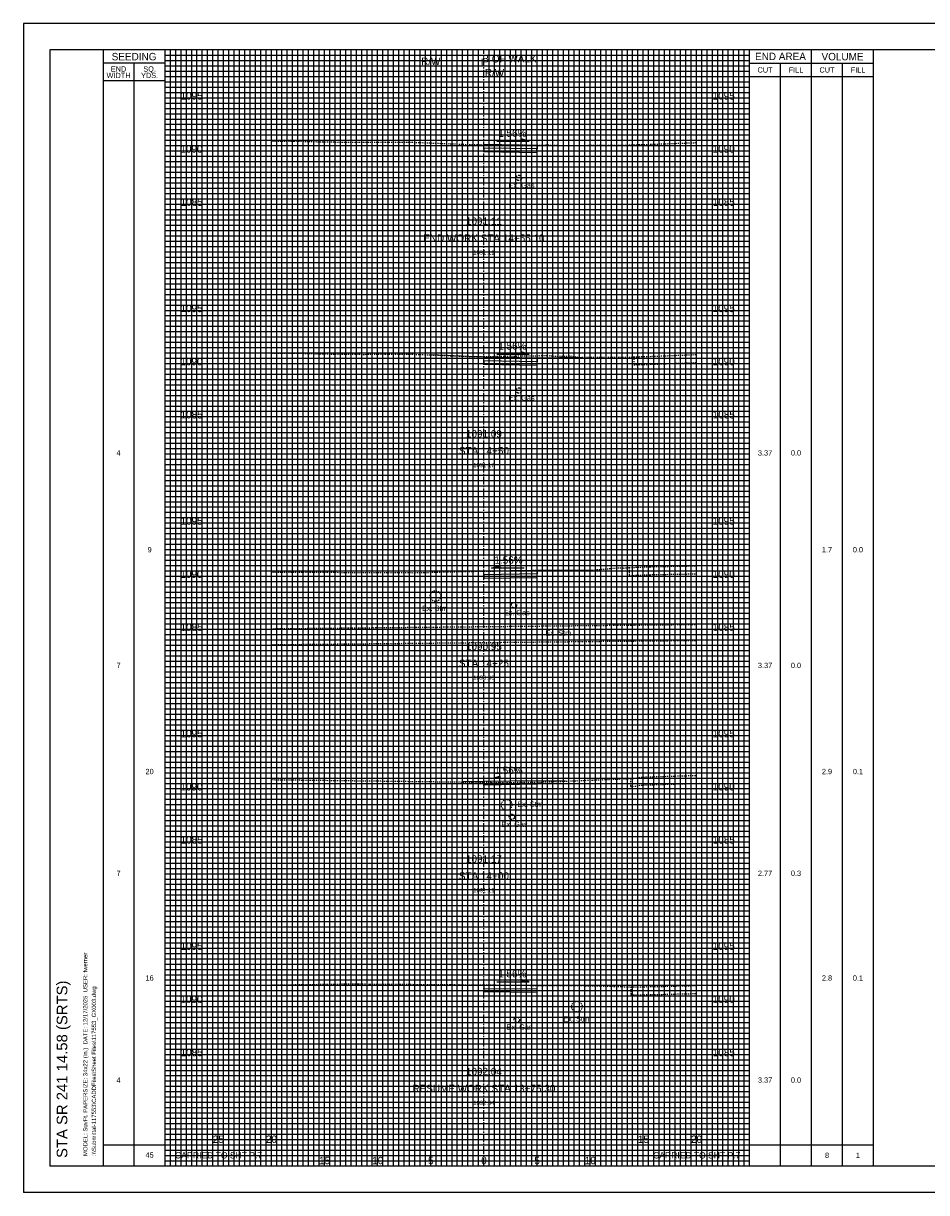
# Model space of a CAD drawing. Header units: feet. Extents: x 702 to 872, y 140 to 250.
# Tile 1 of 3: x 702 to 787, y 140 to 250. Entities that reach past the tile are written whole.
import ezdxf
from ezdxf.enums import TextEntityAlignment as Align

# ---------------------------------------------------------------- set-up
doc = ezdxf.new("R2010")
doc.units = ezdxf.units.FT
doc.header["$MEASUREMENT"] = 0
for name, pattern in [('CENTER2', [1.125, 0.75, -0.125, 0.125, -0.125]), ('DASHED', [0.75, 0.5, -0.25]), ('DASHED2', [0.375, 0.25, -0.125]), ('DGN Style 4', [0.027369, 0.013684, -0.006842, 0, -0.006842]), ('gasex', [0]), ('OhDOT_USTN2', [0.11, 0.069, -0.041]), ('OhDOT_USTN5', [0.11, 0.055, -0.055])]:
    doc.linetypes.add(name, pattern=pattern)
for name, color, linetype in [('CL_P_Construction', 7, 'DGN Style 4'), ('DR_X_Storm_Sewer', 151, 'OhDOT_USTN5'), ('SH_Border', 7, 'Continuous'), ('SH_Data', 7, 'Continuous'), ('SH_Text', 7, 'Continuous'), ('UT_X_Gas', 2, 'gasex'), ('XS_P_Annotation', 7, 'Continuous'), ('XS_P_Finished_Grade', 3, 'Continuous'), ('XS_P_Pavt_Surface', 251, 'Continuous'), ('XS_P_Subgrade', 4, 'Continuous'), ('XS_P_Text_Info', 7, 'Continuous'), ('XS_X_Ground_Line', 3, 'OhDOT_USTN2')]:
    doc.layers.add(name, color=color, linetype=linetype)
doc.layers.add('RW_X_Right_of_Way', color=7, linetype='Continuous', lineweight=18)
doc.layers.add('SH_Major_Grid_Line', color=254, linetype='Continuous', transparency=0.3)
doc.layers.add('SH_Minor_Grid_Line', color=252, linetype='Continuous', transparency=0.5)
doc.styles.add('OHDOTSymbols', font='arial.ttf')
doc.styles.add('Slanted-Normal', font='font31.shx', dxfattribs={"height": 0.12})
doc.styles.get("Standard").update_dxf_attribs({"font": 'arial.ttf'})
doc.styles.add('Straight-Normal', font='font30.shx', dxfattribs={"height": 0.1})

msp = doc.modelspace()

# ---------------------------------------------------------------- linework, layer by layer
at = {"layer": 'CL_P_Construction', "linetype": 'CENTER2'}
msp.add_line((745.42, 142.94), (745.42, 247.94), dxfattribs=at)
at = {"layer": 'DR_X_Storm_Sewer'}
for points in [[(725.4, 193.49), (765.4, 193.89)], [(725.42, 191.99), (765.42, 192.39)]]:
    msp.add_lwpolyline(points, dxfattribs=at)
for centre in [(740.86, 196.56), (747.56, 176.91), (754.17, 157.94)]:
    msp.add_circle(centre, 0.5, dxfattribs=at)
at = {"layer": 'RW_X_Right_of_Way', "linetype": 'DASHED'}
msp.add_line((740.42, 142.94), (740.42, 247.94), dxfattribs=at)
at = {"layer": 'SH_Border'}
for p, q in [((872.08, 250.44), (702.08, 250.44)), ((702.08, 250.44), (702.08, 140.44)), ((869.58, 247.94), (704.58, 247.94)), ((704.58, 247.94), (704.58, 142.94)), ((709.58, 247.94), (709.58, 142.94)), ((869.58, 142.94), (704.58, 142.94)), ((872.08, 140.44), (702.08, 140.44))]:
    msp.add_line(p, q, dxfattribs=at)
at = {"layer": 'SH_Data', "color": 7, "linetype": 'Continuous'}
for p, q in [((715.42, 142.94), (715.42, 247.94)), ((770.42, 142.94), (770.42, 247.94)), ((776.25, 142.94), (776.25, 247.94)), ((782.08, 142.94), (782.08, 247.94)), ((715.42, 246.69), (709.58, 246.69)), ((712.5, 142.94), (712.5, 246.69)), ((770.42, 246.69), (782.08, 246.69)), ((773.33, 142.94), (773.33, 246.69)), ((779.17, 142.94), (779.17, 246.69)), ((770.42, 245.44), (782.08, 245.44)), ((715.42, 245.02), (709.58, 245.02)), ((709.58, 144.94), (715.42, 144.94)), ((715.42, 144.94), (725.42, 144.94)), ((725.42, 142.94), (725.42, 144.94)), ((760.42, 144.94), (782.08, 144.94))]:
    msp.add_line(p, q, dxfattribs=at)
msp.add_lwpolyline([(760.42, 142.94), (760.42, 144.94)], dxfattribs=at)
at = {"layer": 'SH_Major_Grid_Line', "color": 254, "linetype": 'Continuous'}
for p, q in [((720.42, 142.94), (720.42, 247.94)), ((725.42, 142.94), (725.42, 247.94)), ((730.42, 142.94), (730.42, 247.94)), ((735.42, 142.94), (735.42, 247.94)), ((740.42, 142.94), (740.42, 247.94)), ((750.42, 142.94), (750.42, 247.94)), ((755.42, 142.94), (755.42, 247.94)), ((760.42, 142.94), (760.42, 247.94)), ((765.42, 142.94), (765.42, 247.94)), ((715.42, 242.94), (770.42, 242.94)), ((715.42, 237.94), (770.42, 237.94)), ((715.42, 232.94), (770.42, 232.94)), ((715.42, 227.94), (770.42, 227.94)), ((715.42, 222.94), (770.42, 222.94)), ((715.42, 217.94), (770.42, 217.94)), ((715.42, 212.94), (770.42, 212.94)), ((715.42, 207.94), (770.42, 207.94)), ((715.42, 202.94), (770.42, 202.94)), ((715.42, 197.94), (770.42, 197.94)), ((715.42, 192.94), (770.42, 192.94)), ((715.42, 187.94), (770.42, 187.94)), ((715.42, 182.94), (770.42, 182.94)), ((715.42, 177.94), (770.42, 177.94)), ((715.42, 172.94), (770.42, 172.94)), ((715.42, 167.94), (770.42, 167.94)), ((715.42, 162.94), (770.42, 162.94)), ((715.42, 157.94), (770.42, 157.94)), ((715.42, 152.94), (770.42, 152.94)), ((715.42, 147.94), (770.42, 147.94))]:
    msp.add_line(p, q, dxfattribs=at)
at = {"layer": 'SH_Minor_Grid_Line', "color": 252, "linetype": 'Continuous'}
for p, q in [((715.92, 142.94), (715.92, 247.94)), ((716.42, 142.94), (716.42, 247.94)), ((716.92, 142.94), (716.92, 247.94)), ((717.42, 142.94), (717.42, 247.94)), ((717.92, 142.94), (717.92, 247.94)), ((718.42, 142.94), (718.42, 247.94)), ((718.92, 142.94), (718.92, 247.94)), ((719.42, 142.94), (719.42, 247.94)), ((719.92, 142.94), (719.92, 247.94)), ((720.92, 142.94), (720.92, 247.94)), ((721.42, 142.94), (721.42, 247.94)), ((721.92, 142.94), (721.92, 247.94)), ((722.42, 142.94), (722.42, 247.94)), ((722.92, 142.94), (722.92, 247.94)), ((723.42, 142.94), (723.42, 247.94)), ((723.92, 142.94), (723.92, 247.94)), ((724.42, 142.94), (724.42, 247.94)), ((724.92, 142.94), (724.92, 247.94)), ((725.92, 142.94), (725.92, 247.94)), ((726.42, 142.94), (726.42, 247.94)), ((726.92, 142.94), (726.92, 247.94)), ((727.42, 142.94), (727.42, 247.94)), ((727.92, 142.94), (727.92, 247.94)), ((728.42, 142.94), (728.42, 247.94)), ((728.92, 142.94), (728.92, 247.94)), ((729.42, 142.94), (729.42, 247.94)), ((729.92, 142.94), (729.92, 247.94)), ((730.92, 142.94), (730.92, 247.94)), ((731.42, 142.94), (731.42, 247.94)), ((731.92, 142.94), (731.92, 247.94)), ((732.42, 142.94), (732.42, 247.94)), ((732.92, 142.94), (732.92, 247.94)), ((733.42, 142.94), (733.42, 247.94)), ((733.92, 142.94), (733.92, 247.94)), ((734.42, 142.94), (734.42, 247.94)), ((734.92, 142.94), (734.92, 247.94)), ((735.92, 142.94), (735.92, 247.94)), ((736.42, 142.94), (736.42, 247.94)), ((736.92, 142.94), (736.92, 247.94)), ((737.42, 142.94), (737.42, 247.94)), ((737.92, 142.94), (737.92, 247.94)), ((738.42, 142.94), (738.42, 247.94)), ((738.92, 142.94), (738.92, 247.94)), ((739.42, 142.94), (739.42, 247.94)), ((739.92, 142.94), (739.92, 247.94)), ((740.92, 142.94), (740.92, 247.94)), ((741.42, 142.94), (741.42, 247.94)), ((741.92, 142.94), (741.92, 247.94)), ((742.42, 142.94), (742.42, 247.94)), ((742.92, 142.94), (742.92, 247.94)), ((743.42, 142.94), (743.42, 247.94)), ((743.92, 142.94), (743.92, 247.94)), ((744.42, 142.94), (744.42, 247.94)), ((744.92, 142.94), (744.92, 247.94)), ((745.92, 142.94), (745.92, 247.94)), ((746.42, 142.94), (746.42, 247.94)), ((746.92, 142.94), (746.92, 247.94)), ((747.42, 142.94), (747.42, 247.94)), ((747.92, 142.94), (747.92, 247.94)), ((748.42, 142.94), (748.42, 247.94)), ((748.92, 142.94), (748.92, 247.94)), ((749.42, 142.94), (749.42, 247.94)), ((749.92, 142.94), (749.92, 247.94)), ((750.92, 142.94), (750.92, 247.94)), ((751.42, 142.94), (751.42, 247.94)), ((751.92, 142.94), (751.92, 247.94)), ((752.42, 142.94), (752.42, 247.94)), ((752.92, 142.94), (752.92, 247.94)), ((753.42, 142.94), (753.42, 247.94)), ((753.92, 142.94), (753.92, 247.94)), ((754.42, 142.94), (754.42, 247.94)), ((754.92, 142.94), (754.92, 247.94)), ((755.92, 142.94), (755.92, 247.94)), ((756.42, 142.94), (756.42, 247.94)), ((756.92, 142.94), (756.92, 247.94)), ((757.42, 142.94), (757.42, 247.94)), ((757.92, 142.94), (757.92, 247.94)), ((758.42, 142.94), (758.42, 247.94)), ((758.92, 142.94), (758.92, 247.94)), ((759.42, 142.94), (759.42, 247.94)), ((759.92, 142.94), (759.92, 247.94)), ((760.92, 142.94), (760.92, 247.94)), ((761.42, 142.94), (761.42, 247.94)), ((761.92, 142.94), (761.92, 247.94)), ((762.42, 142.94), (762.42, 247.94)), ((762.92, 142.94), (762.92, 247.94)), ((763.42, 142.94), (763.42, 247.94)), ((763.92, 142.94), (763.92, 247.94)), ((764.42, 142.94), (764.42, 247.94)), ((764.92, 142.94), (764.92, 247.94)), ((765.92, 142.94), (765.92, 247.94)), ((766.42, 142.94), (766.42, 247.94)), ((766.92, 142.94), (766.92, 247.94)), ((767.42, 142.94), (767.42, 247.94)), ((767.92, 142.94), (767.92, 247.94)), ((768.42, 142.94), (768.42, 247.94)), ((768.92, 142.94), (768.92, 247.94)), ((769.42, 142.94), (769.42, 247.94)), ((769.92, 142.94), (769.92, 247.94)), ((715.42, 247.44), (770.42, 247.44)), ((715.42, 246.94), (770.42, 246.94)), ((715.42, 246.44), (770.42, 246.44)), ((715.42, 245.94), (770.42, 245.94)), ((715.42, 245.44), (770.42, 245.44)), ((715.42, 244.94), (770.42, 244.94)), ((715.42, 244.44), (770.42, 244.44)), ((715.42, 243.94), (770.42, 243.94)), ((715.42, 243.44), (770.42, 243.44)), ((715.42, 242.44), (770.42, 242.44)), ((715.42, 241.94), (770.42, 241.94)), ((715.42, 241.44), (770.42, 241.44)), ((715.42, 240.94), (770.42, 240.94)), ((715.42, 240.44), (770.42, 240.44)), ((715.42, 239.94), (770.42, 239.94)), ((715.42, 239.44), (770.42, 239.44)), ((715.42, 238.94), (770.42, 238.94)), ((715.42, 238.44), (770.42, 238.44)), ((715.42, 237.44), (770.42, 237.44)), ((715.42, 236.94), (770.42, 236.94)), ((715.42, 236.44), (770.42, 236.44)), ((715.42, 235.94), (770.42, 235.94)), ((715.42, 235.44), (770.42, 235.44)), ((715.42, 234.94), (770.42, 234.94)), ((715.42, 234.44), (770.42, 234.44)), ((715.42, 233.94), (770.42, 233.94)), ((715.42, 233.44), (770.42, 233.44)), ((715.42, 232.44), (770.42, 232.44)), ((715.42, 231.94), (770.42, 231.94)), ((715.42, 231.44), (770.42, 231.44)), ((715.42, 230.94), (770.42, 230.94)), ((715.42, 230.44), (770.42, 230.44)), ((715.42, 229.94), (770.42, 229.94)), ((715.42, 229.44), (770.42, 229.44)), ((715.42, 228.94), (770.42, 228.94)), ((715.42, 228.44), (770.42, 228.44)), ((715.42, 227.44), (770.42, 227.44)), ((715.42, 226.94), (770.42, 226.94)), ((715.42, 226.44), (770.42, 226.44)), ((715.42, 225.94), (770.42, 225.94)), ((715.42, 225.44), (770.42, 225.44)), ((715.42, 224.94), (770.42, 224.94)), ((715.42, 224.44), (770.42, 224.44)), ((715.42, 223.94), (770.42, 223.94)), ((715.42, 223.44), (770.42, 223.44)), ((715.42, 222.44), (770.42, 222.44)), ((715.42, 221.94), (770.42, 221.94)), ((715.42, 221.44), (770.42, 221.44)), ((715.42, 220.94), (770.42, 220.94)), ((715.42, 220.44), (770.42, 220.44)), ((715.42, 219.94), (770.42, 219.94)), ((715.42, 219.44), (770.42, 219.44)), ((715.42, 218.94), (770.42, 218.94)), ((715.42, 218.44), (770.42, 218.44)), ((715.42, 217.44), (770.42, 217.44)), ((715.42, 216.94), (770.42, 216.94)), ((715.42, 216.44), (770.42, 216.44)), ((715.42, 215.94), (770.42, 215.94)), ((715.42, 215.44), (770.42, 215.44)), ((715.42, 214.94), (770.42, 214.94)), ((715.42, 214.44), (770.42, 214.44)), ((715.42, 213.94), (770.42, 213.94)), ((715.42, 213.44), (770.42, 213.44)), ((715.42, 212.44), (770.42, 212.44)), ((715.42, 211.94), (770.42, 211.94)), ((715.42, 211.44), (770.42, 211.44)), ((715.42, 210.94), (770.42, 210.94)), ((715.42, 210.44), (770.42, 210.44)), ((715.42, 209.94), (770.42, 209.94)), ((715.42, 209.44), (770.42, 209.44)), ((715.42, 208.94), (770.42, 208.94)), ((715.42, 208.44), (770.42, 208.44)), ((715.42, 207.44), (770.42, 207.44)), ((715.42, 206.94), (770.42, 206.94)), ((715.42, 206.44), (770.42, 206.44)), ((715.42, 205.94), (770.42, 205.94)), ((715.42, 205.44), (770.42, 205.44)), ((715.42, 204.94), (770.42, 204.94)), ((715.42, 204.44), (770.42, 204.44)), ((715.42, 203.94), (770.42, 203.94)), ((715.42, 203.44), (770.42, 203.44)), ((715.42, 202.44), (770.42, 202.44)), ((715.42, 201.94), (770.42, 201.94)), ((715.42, 201.44), (770.42, 201.44)), ((715.42, 200.94), (770.42, 200.94)), ((715.42, 200.44), (770.42, 200.44)), ((715.42, 199.94), (770.42, 199.94)), ((715.42, 199.44), (770.42, 199.44)), ((715.42, 198.94), (770.42, 198.94)), ((715.42, 198.44), (770.42, 198.44)), ((715.42, 197.44), (770.42, 197.44)), ((715.42, 196.94), (770.42, 196.94)), ((715.42, 196.44), (770.42, 196.44)), ((715.42, 195.94), (770.42, 195.94)), ((715.42, 195.44), (770.42, 195.44)), ((715.42, 194.94), (770.42, 194.94)), ((715.42, 194.44), (770.42, 194.44)), ((715.42, 193.94), (770.42, 193.94)), ((715.42, 193.44), (770.42, 193.44)), ((715.42, 192.44), (770.42, 192.44)), ((715.42, 191.94), (770.42, 191.94)), ((715.42, 191.44), (770.42, 191.44)), ((715.42, 190.94), (770.42, 190.94)), ((715.42, 190.44), (770.42, 190.44)), ((715.42, 189.94), (770.42, 189.94)), ((715.42, 189.44), (770.42, 189.44)), ((715.42, 188.94), (770.42, 188.94)), ((715.42, 188.44), (770.42, 188.44)), ((715.42, 187.44), (770.42, 187.44)), ((715.42, 186.94), (770.42, 186.94)), ((715.42, 186.44), (770.42, 186.44)), ((715.42, 185.94), (770.42, 185.94)), ((715.42, 185.44), (770.42, 185.44)), ((715.42, 184.94), (770.42, 184.94)), ((715.42, 184.44), (770.42, 184.44)), ((715.42, 183.94), (770.42, 183.94)), ((715.42, 183.44), (770.42, 183.44)), ((715.42, 182.44), (770.42, 182.44)), ((715.42, 181.94), (770.42, 181.94)), ((715.42, 181.44), (770.42, 181.44)), ((715.42, 180.94), (770.42, 180.94)), ((715.42, 180.44), (770.42, 180.44)), ((715.42, 179.94), (770.42, 179.94)), ((715.42, 179.44), (770.42, 179.44)), ((715.42, 178.94), (770.42, 178.94)), ((715.42, 178.44), (770.42, 178.44)), ((715.42, 177.44), (770.42, 177.44)), ((715.42, 176.94), (770.42, 176.94)), ((715.42, 176.44), (770.42, 176.44)), ((715.42, 175.94), (770.42, 175.94)), ((715.42, 175.44), (770.42, 175.44)), ((715.42, 174.94), (770.42, 174.94)), ((715.42, 174.44), (770.42, 174.44)), ((715.42, 173.94), (770.42, 173.94)), ((715.42, 173.44), (770.42, 173.44)), ((715.42, 172.44), (770.42, 172.44)), ((715.42, 171.94), (770.42, 171.94)), ((715.42, 171.44), (770.42, 171.44)), ((715.42, 170.94), (770.42, 170.94)), ((715.42, 170.44), (770.42, 170.44)), ((715.42, 169.94), (770.42, 169.94)), ((715.42, 169.44), (770.42, 169.44)), ((715.42, 168.94), (770.42, 168.94)), ((715.42, 168.44), (770.42, 168.44)), ((715.42, 167.44), (770.42, 167.44)), ((715.42, 166.94), (770.42, 166.94)), ((715.42, 166.44), (770.42, 166.44)), ((715.42, 165.94), (770.42, 165.94)), ((715.42, 165.44), (770.42, 165.44)), ((715.42, 164.94), (770.42, 164.94)), ((715.42, 164.44), (770.42, 164.44)), ((715.42, 163.94), (770.42, 163.94)), ((715.42, 163.44), (770.42, 163.44)), ((715.42, 162.44), (770.42, 162.44)), ((715.42, 161.94), (770.42, 161.94)), ((715.42, 161.44), (770.42, 161.44)), ((715.42, 160.94), (770.42, 160.94)), ((715.42, 160.44), (770.42, 160.44)), ((715.42, 159.94), (770.42, 159.94)), ((715.42, 159.44), (770.42, 159.44)), ((715.42, 158.94), (770.42, 158.94)), ((715.42, 158.44), (770.42, 158.44)), ((715.42, 157.44), (770.42, 157.44)), ((715.42, 156.94), (770.42, 156.94)), ((715.42, 156.44), (770.42, 156.44)), ((715.42, 155.94), (770.42, 155.94)), ((715.42, 155.44), (770.42, 155.44)), ((715.42, 154.94), (770.42, 154.94)), ((715.42, 154.44), (770.42, 154.44)), ((715.42, 153.94), (770.42, 153.94)), ((715.42, 153.44), (770.42, 153.44)), ((715.42, 152.44), (770.42, 152.44)), ((715.42, 151.94), (770.42, 151.94)), ((715.42, 151.44), (770.42, 151.44)), ((715.42, 150.94), (770.42, 150.94)), ((715.42, 150.44), (770.42, 150.44)), ((715.42, 149.94), (770.42, 149.94)), ((715.42, 149.44), (770.42, 149.44)), ((715.42, 148.94), (770.42, 148.94)), ((715.42, 148.44), (770.42, 148.44)), ((715.42, 147.44), (770.42, 147.44)), ((715.42, 146.94), (770.42, 146.94)), ((715.42, 146.44), (770.42, 146.44)), ((715.42, 145.94), (770.42, 145.94)), ((715.42, 145.44), (770.42, 145.44)), ((715.42, 144.94), (770.42, 144.94)), ((715.42, 144.44), (770.42, 144.44)), ((715.42, 143.94), (770.42, 143.94)), ((715.42, 143.44), (770.42, 143.44))]:
    msp.add_line(p, q, dxfattribs=at)
at = {"layer": 'UT_X_Gas', "linetype": 'DASHED2'}
for centre in [(748.71, 235.9), (748.71, 215.9), (748.25, 195.7), (748.05, 175.78), (748.52, 156.7)]:
    msp.add_circle(centre, 0.25, dxfattribs=at)
at = {"layer": 'XS_P_Annotation', "color": 7, "linetype": 'Continuous', "lineweight": -3}
for p, q in [((746.63, 239.35), (749.69, 239.35)), ((749.69, 239.35), (748.93, 239.57)), ((748.93, 239.57), (748.93, 239.35)), ((746.63, 219.33), (749.69, 219.33)), ((749.69, 219.33), (748.93, 219.55)), ((748.93, 219.55), (748.93, 219.33)), ((746.14, 199.2), (746.91, 199.42)), ((749.2, 199.2), (746.14, 199.2)), ((746.91, 199.42), (746.91, 199.2)), ((746.14, 179.41), (746.91, 179.63)), ((749.2, 179.41), (746.14, 179.41)), ((746.91, 179.63), (746.91, 179.41)), ((746.63, 160.28), (749.69, 160.28)), ((749.69, 160.28), (748.93, 160.5)), ((748.93, 160.5), (748.93, 160.28))]:
    msp.add_line(p, q, dxfattribs=at)
for points in [[(749.69, 239.35), (748.93, 239.35), (748.93, 239.57)], [(749.69, 219.33), (748.93, 219.33), (748.93, 219.55)], [(746.14, 199.2), (746.91, 199.2), (746.91, 199.42)], [(746.14, 179.41), (746.91, 179.41), (746.91, 179.63)], [(749.69, 160.28), (748.93, 160.28), (748.93, 160.5)]]:
    msp.add_solid(points, dxfattribs=at)
at = {"layer": 'XS_P_Finished_Grade'}
for p, q in [((745.42, 219.03), (740.42, 219.25)), ((750.39, 218.97), (754.67, 219.02)), ((745.42, 198.9), (743.42, 198.86)), ((755.42, 199.01), (750.42, 198.98)), ((745.42, 179.11), (743.42, 179.07)), ((753.09, 179.16), (750.42, 179.18))]:
    msp.add_line(p, q, dxfattribs=at)
at = {"layer": 'XS_P_Pavt_Surface'}
for points in [[(750.42, 238.96), (745.42, 239.05)], [(750.42, 238.96), (750.42, 238.62), (745.42, 238.71), (745.42, 239.05)], [(750.42, 218.94), (745.42, 219.03)], [(750.42, 218.94), (750.42, 218.61), (745.42, 218.7), (745.42, 219.03)], [(750.42, 198.98), (745.42, 198.9)], [(750.42, 198.98), (750.42, 198.64), (745.42, 198.57), (745.42, 198.9)], [(750.42, 179.18), (745.42, 179.11)], [(750.42, 179.18), (750.42, 178.85), (745.42, 178.77), (745.42, 179.11)], [(745.42, 159.98), (750.42, 159.93)], [(745.42, 159.98), (745.42, 159.65), (750.42, 159.6), (750.42, 159.93)]]:
    msp.add_lwpolyline(points, dxfattribs=at)
at = {"layer": 'XS_P_Subgrade'}
for points in [[(745.41, 238.71), (745.42, 238.38), (750.42, 238.29), (750.41, 238.62)], [(745.42, 218.7), (745.42, 218.37), (750.42, 218.28), (750.42, 218.6)], [(745.42, 198.57), (745.42, 198.23), (750.42, 198.31), (750.42, 198.64)], [(745.42, 178.77), (745.42, 178.44), (750.42, 178.52), (750.42, 178.85)], [(745.42, 159.68), (745.42, 159.35), (750.42, 159.3), (750.42, 159.63)]]:
    msp.add_lwpolyline(points, dxfattribs=at)
at = {"layer": 'XS_X_Ground_Line', "color": 3, "linetype": 'OhDOT_USTN2', "lineweight": -3}
for points in [[(725.42, 239.36), (727.57, 239.37), (730.23, 239.29), (734.08, 239.25), (738.22, 239.27), (739.85, 239.21), (744.31, 239.03), (745.42, 239.05), (750.42, 238.98), (751.44, 239), (752.46, 238.96), (753.35, 238.96), (753.67, 238.96), (754.41, 238.95), (754.67, 238.96), (759.44, 239), (759.46, 239), (759.53, 239.01), (759.78, 239.02), (760.02, 239.03), (760.28, 239.04), (760.48, 239.04), (765.42, 239.22)], [(725.42, 239.36), (727.57, 239.37), (730.23, 239.29), (734.08, 239.25), (738.22, 239.27), (739.85, 239.21), (744.31, 239.03), (745.42, 239.05), (750.42, 238.98), (751.44, 239), (752.46, 238.96), (753.35, 238.96), (753.67, 238.96), (754.41, 238.95), (754.67, 238.96), (759.44, 239), (759.46, 239), (759.53, 239.01), (759.78, 239.02), (760.02, 239.03), (760.28, 239.04), (760.48, 239.04), (765.42, 239.22)], [(725.42, 219.41), (727.57, 219.42), (730.23, 219.34), (734.08, 219.3), (738.22, 219.33), (739.85, 219.27), (744.31, 219.09), (745.42, 219.1), (750.42, 219.17), (751.32, 219.19), (752.33, 219.12), (753.44, 219.12), (753.57, 219.16), (754.41, 219.01), (754.67, 219.02), (759.44, 219.05), (759.46, 219.06), (759.53, 219.07), (759.78, 219.08), (760.02, 219.08), (760.28, 219.09), (760.48, 219.09), (765.42, 219.28)], [(759.53, 219.07), (759.53, 218.32)], [(759.53, 218.32), (759.78, 218.33), (760.02, 218.33), (760.28, 218.34), (760.48, 218.34), (765.42, 218.53)], [(725.42, 198.82), (738.92, 198.76), (741, 198.81), (743.01, 198.86), (745.42, 198.9), (751.08, 199), (755.63, 199.01), (758.22, 199.23), (758.56, 199.2), (759.1, 199.24), (760.97, 199.32), (761.03, 199.32), (763.01, 199.36), (765.42, 199.4)], [(759.1, 199.24), (759.1, 198.49)], [(759.1, 198.49), (759.1, 198.49), (760.97, 198.57), (761.03, 198.57), (763.01, 198.61), (765.42, 198.65)], [(725.42, 179.29), (745.42, 179.04), (746.12, 179.04), (746.53, 179.02), (747.16, 179.02), (751.16, 179.07), (759.21, 179.39), (759.63, 179.42), (760.23, 179.53), (765.42, 179.69)], [(759.21, 179.39), (759.21, 178.64)], [(759.21, 178.64), (759.63, 178.67), (760.23, 178.78), (765.42, 178.94)], [(725.42, 159.97), (733.05, 160.08), (733.6, 160.09), (733.97, 160.08), (734.69, 160.06), (741.94, 160.01), (742.22, 160.01), (742.23, 160.01), (745.42, 159.98), (750.55, 159.93), (751.18, 159.93), (755.83, 159.9), (759.25, 159.79), (759.48, 159.79), (762.24, 159.84), (765.42, 159.92)], [(759.25, 159.79), (759.25, 159.04)], [(759.25, 159.04), (759.48, 159.04), (762.24, 159.09), (765.42, 159.17)]]:
    msp.add_lwpolyline(points, dxfattribs=at)

# ---------------------------------------------------------------- texts
at = {"layer": 'DR_X_Storm_Sewer', "char_height": 0.5, "width": 4.9877, "attachment_point": 1, "style": 'Straight-Normal'}
for insert in [(739.59, 195.66), (751.22, 193.33), (748.56, 177.23), (752.9, 157.03)]:
    msp.add_mtext('Ex. Stm', dxfattribs=dict(at, insert=insert))
at = {"layer": 'SH_Data', "color": 7, "linetype": 'Continuous', "style": 'Straight-Normal'}
for s, height, p in [('SEEDING', 0.7, (712.5, 247.31)), ('END AREA', 0.7, (773.33, 247.33)), ('VOLUME', 0.7, (779.17, 247.31)), ('CUT', 0.5, (771.88, 246.06)), ('FILL', 0.5, (774.79, 246.06)), ('CUT', 0.5, (777.71, 246.06)), ('FILL', 0.5, (780.63, 246.06)), ('CARRIED TO SHT P.7', 0.6, (720.45, 143.95)), ('CARRIED TO SHT P.7', 0.6, (765.45, 143.95))]:
    msp.add_text(s, height=height, dxfattribs=at).set_placement(p, align=Align.MIDDLE_CENTER)
at = {"layer": 'SH_Data', "linetype": 'Continuous'}
for s, p in [('MODEL: SuvFt. PAPERSIZE: 34x22 (In.)  DATE: 12/17/2025  USER: fwerner', (708.11, 143.88)), (':\\\\Submittal-117553\\CADDFiles\\Sheet Files\\117553_GX003.dwg', (708.92, 143.88))]:
    msp.add_text(s, height=0.4, rotation=90, dxfattribs=at).set_placement(p)
at = {"layer": 'SH_Data', "color": 7, "linetype": 'Continuous', "char_height": 0.7, "attachment_point": 5, "line_spacing_factor": 0.728571, "style": 'Straight-Normal'}
for s, insert in [('\\H0.714286x;END\\PWIDTH', (711.04, 245.84)), ('\\H0.714286x;SQ.\\PYDS.', (713.96, 245.84)), ('{\\H0.71429x;4}', (711.04, 210.03)), ('{\\H0.71429x;3.37}', (771.88, 210.03)), ('{\\H0.71429x;0.0}', (774.79, 210.03)), ('{\\H0.71429x;9}', (713.96, 200.92)), ('{\\H0.71429x;1.7}', (777.71, 200.92)), ('{\\H0.71429x;0.0}', (780.62, 200.92)), ('{\\H0.71429x;7}', (711.04, 190.03)), ('{\\H0.71429x;3.37}', (771.88, 190.03)), ('{\\H0.71429x;0.0}', (774.79, 190.03)), ('{\\H0.71429x;20}', (713.96, 180.05)), ('{\\H0.71429x;2.9}', (777.71, 180.05)), ('{\\H0.71429x;0.1}', (780.62, 180.05)), ('{\\H0.71429x;7}', (711.04, 170.48)), ('{\\H0.71429x;2.77}', (771.88, 170.48)), ('{\\H0.71429x;0.3}', (774.79, 170.48)), ('{\\H0.71429x;16}', (713.96, 160.62)), ('{\\H0.71429x;2.8}', (777.71, 160.62)), ('{\\H0.71429x;0.1}', (780.62, 160.62)), ('{\\H0.71429x;4}', (711.04, 151.02)), ('{\\H0.71429x;3.37}', (771.88, 151.02)), ('{\\H0.71429x;0.0}', (774.79, 151.02)), ('{\\H0.71429x;45}', (713.96, 143.97)), ('{\\H0.71429x;8}', (777.71, 143.94)), ('{\\H0.71429x;1}', (780.62, 143.94))]:
    msp.add_mtext(s, dxfattribs=dict(at, insert=insert))
at = {"layer": 'SH_Text', "linetype": 'Continuous', "style": 'OHDOTSymbols'}
msp.add_text('STA SR 241 14.58 (SRTS)', height=1, rotation=90, dxfattribs=at).set_placement((705.22, 152.04), align=Align.TOP_CENTER)
at = {"layer": 'UT_X_Gas', "char_height": 0.5, "width": 4.9877, "attachment_point": 1, "style": 'Straight-Normal'}
for insert in [(747.74, 235.46), (747.74, 215.46), (747.28, 195.26), (747.08, 175.34), (747.55, 156.26)]:
    msp.add_mtext('Ex. Gas', dxfattribs=dict(at, insert=insert))
at = {"layer": 'XS_P_Annotation', "color": 7, "linetype": 'Continuous', "lineweight": -3, "attachment_point": 5, "style": 'Slanted-Normal'}
for s, insert, char_height in [('1.56%', (748.09, 240.1), 0.7), ('1091.11', (745.42, 231.82), 0.7), ('1091.11', (745.42, 228.88), 0.4), ('1.56%', (748.1, 220.08), 0.7), ('1091.09', (745.42, 211.82), 0.7), ('1091.17', (745.42, 208.88), 0.4), ('1.56%', (747.74, 199.95), 0.7), ('1090.95', (745.42, 191.82), 0.7), ('1090.96', (745.42, 188.88), 0.4), ('1.56%', (747.74, 180.16), 0.7), ('1091.17', (745.42, 171.82), 0.7), ('1091.11', (745.42, 168.88), 0.4), ('1.56%', (748.09, 161.03), 0.7), ('1092.04', (745.42, 151.82), 0.7), ('1092.04', (745.42, 148.88), 0.4)]:
    msp.add_mtext(s, dxfattribs=dict(at, insert=insert, char_height=char_height))
at = {"layer": 'XS_P_Text_Info', "color": 7, "linetype": 'Continuous', "lineweight": -3, "char_height": 0.7, "attachment_point": 8, "style": 'Slanted-Normal'}
for s, insert in [('B OF WALK', (747.83, 246.75)), ('R/W', (740.42, 246.51)), ('L', (745.39, 246.42)), ('R/W', (746.42, 245.44)), ('1095', (717.91, 243.26)), ('1095', (767.99, 243.26)), ('1090', (717.9, 238.26)), ('1090', (767.99, 238.26)), ('1085', (717.92, 233.26)), ('1085', (768, 233.26)), ('1095', (717.91, 223.26)), ('1095', (767.99, 223.26)), ('1090', (717.9, 218.26)), ('1090', (767.99, 218.26)), ('1085', (717.92, 213.26)), ('1085', (768, 213.26)), ('1095', (717.91, 203.26)), ('1095', (767.99, 203.26)), ('1090', (717.9, 198.26)), ('1090', (767.99, 198.26)), ('1085', (717.92, 193.26)), ('1085', (768, 193.26)), ('STA 14+25', (745.42, 189.87)), ('1095', (717.91, 183.26)), ('1095', (767.99, 183.26)), ('1090', (717.9, 178.26)), ('1090', (767.99, 178.26)), ('1085', (717.92, 173.26)), ('1085', (768, 173.26)), ('STA 14+00', (745.42, 169.87)), ('1095', (717.91, 163.26)), ('1095', (767.99, 163.26)), ('1090', (717.9, 158.26)), ('1090', (767.99, 158.26)), ('1085', (717.92, 153.26)), ('1085', (768, 153.26)), ('RESUME WORK STA 13+75.30', (745.42, 149.87)), ('25', (720.43, 145.1)), ('20', (725.43, 145.1)), ('15', (760.43, 145.1)), ('20', (765.43, 145.1)), ('15', (730.43, 143.1)), ('10', (735.43, 143.1)), ('5', (740.43, 143.1)), ('0', (745.43, 143.1)), ('5', (750.43, 143.1)), ('10', (755.43, 143.1))]:
    msp.add_mtext(s, dxfattribs=dict(at, insert=insert))
at = {"layer": 'XS_P_Text_Info', "color": 7, "linetype": 'Continuous', "lineweight": -3, "char_height": 0.7, "width": 21.5118, "attachment_point": 8, "style": 'Slanted-Normal'}
for s, insert in [('END WORK STA 14+55.10', (745.42, 229.87)), ('STA 14+50', (745.42, 209.87))]:
    msp.add_mtext(s, dxfattribs=dict(at, insert=insert))

doc.saveas('drawing.dxf')
